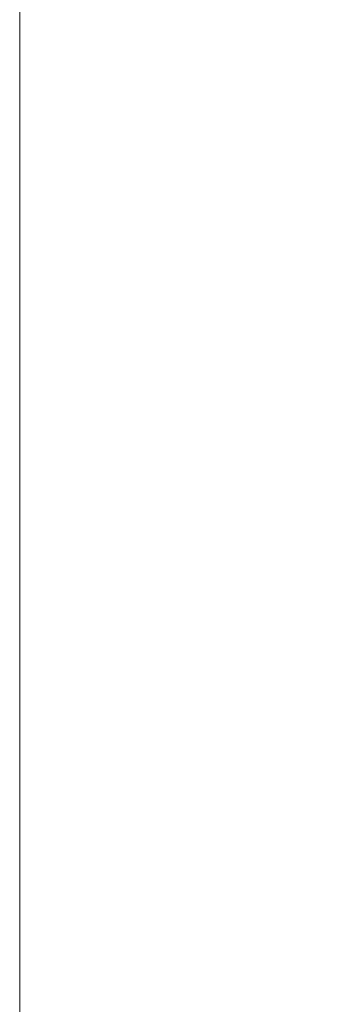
# Model space of a CAD drawing. Header units: inches. Extents: x -263 to 530, y -1 to 602.
# Tile 229 of 256: x -198 to -197.756, y 183.787 to 184.59. Entities that reach past the tile are written whole.
import ezdxf

# ---------------------------------------------------------------- set-up
doc = ezdxf.new("R2010")
doc.units = ezdxf.units.IN
doc.header["$MEASUREMENT"] = 0
doc.layers.add('A-DOOR', color=31, linetype='Continuous', lineweight=13)

# ---------------------------------------------------------------- blocks, each defined once
blk = doc.blocks.new('Door_3 - 9_-4_ X 7_-10_-1696224-_3D_')
at = {"layer": 'A-DOOR'}
mesh = blk.add_polyface(dxfattribs=at)
corners = [(-58, 1.25), (-58, 1.75), (-56, 1.75), (-56, 1.25)]
mesh.append_faces([[corners[k] for k in face] for face in [(0, 1, 2, 3)]])
mesh = blk.add_polyface(dxfattribs=at)
corners = [(56, 1.75), (56, 1.75, 94), (-56, 1.75, 94), (-56, 1.75), (-58, 1.75), (-58, 1.75, 96), (58, 1.75, 96), (58, 1.75)]
mesh.append_faces([[corners[k] for k in face] for face in [(6, 1, 2, 5)]], dxfattribs={"vtx0": -1, "vtx2": -1})
mesh.append_faces([[corners[k] for k in face] for face in [(7, 0, 1, 6)]], dxfattribs={"vtx2": -1})
mesh.append_faces([[corners[k] for k in face] for face in [(2, 3, 4, 5)]], dxfattribs={"vtx3": -1})
mesh = blk.add_polyface(dxfattribs=at)
corners = [(58, 1.25, 96), (58, 1.75, 96), (-58, 1.75, 96), (-58, 1.25, 96)]
mesh.append_faces([[corners[k] for k in face] for face in [(0, 1, 2, 3)]])

msp = doc.modelspace()

# ---------------------------------------------------------------- block references
at = {"layer": 'A-DOOR', "rotation": 89.99999999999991}
msp.add_blockref('Door_3 - 9_-4_ X 7_-10_-1696224-_3D_', (-196.25, 241.5, 128), dxfattribs=at)

doc.saveas('drawing.dxf')
